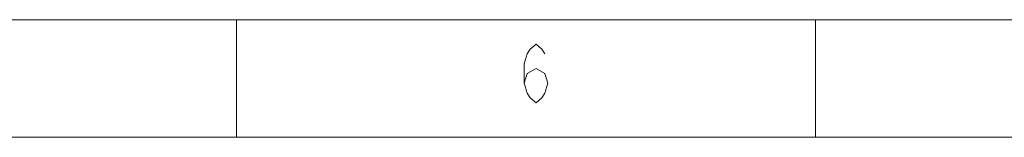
# Model space of a CAD drawing. Header units: millimetres. Extents: x 1111 to 2862, y 128 to 537.
# Tile 6 of 17: x 2507 to 2589, y 128 to 138. Entities that reach past the tile are written whole.
import ezdxf

# ---------------------------------------------------------------- set-up
doc = ezdxf.new("R2010")
doc.units = ezdxf.units.MM
doc.header["$LTSCALE"] = 10
doc.layers.get('0').update_dxf_attribs({"linetype": 'CONTINUOUS', "lineweight": 15})

# ---------------------------------------------------------------- blocks, each defined once
blk = doc.blocks.new('A$C642B7837')
at = {"color": 7, "linetype": 'Continuous'}
blk.add_line((584, 10), (25, 10), dxfattribs=at)
at = {"color": 2, "linetype": 'Continuous'}
for p, q in [((247.5, 0), (247.5, 10)), ((297, 0), (297, 10)), ((0, 0), (594, 0))]:
    blk.add_line(p, q, dxfattribs=at)
blk.add_lwpolyline([(272.097, 4.59), (272.347, 5.423), (273.097, 5.84), (273.847, 5.423), (274.097, 4.59), (273.847, 3.757), (273.597, 3.34), (273.097, 2.923), (272.597, 3.34), (272.347, 3.757), (272.097, 4.59), (272.097, 6.256), (272.347, 7.09), (272.597, 7.506), (273.097, 7.923), (273.597, 7.506), (273.847, 7.09)], dxfattribs=at)

msp = doc.modelspace()

# ---------------------------------------------------------------- block references
at = {"color": 3, "xscale": 0.9720000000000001, "yscale": 0.9720000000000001, "zscale": 0.9720000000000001}
msp.add_blockref('A$C642B7837', (2284.158, 128.285), dxfattribs=at)

doc.saveas('drawing.dxf')
